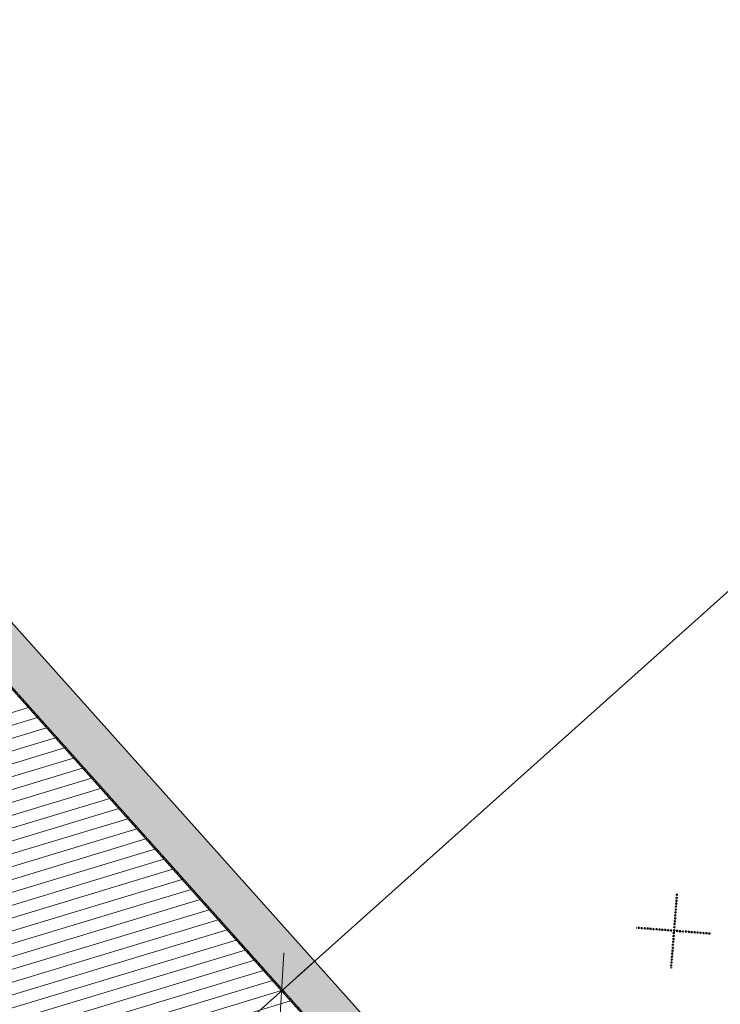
# Model space of a CAD drawing. Header units: centimetres. Extents: x 843425950 to 843478602, y 588811213 to 588851397.
# Tile 30 of 89: x 843445085 to 843445902, y 588829774 to 588830921. Entities that reach past the tile are written whole.
import ezdxf

# ---------------------------------------------------------------- set-up
doc = ezdxf.new("R2010")
doc.units = ezdxf.units.CM
doc.header["$MEASUREMENT"] = 0
doc.linetypes.add('3', pattern=[1, 0.5, -0.5])
doc.layers.get('0').update_dxf_attribs({"lineweight": 5})
for name, color, linetype, lineweight in [('0-hatch', 8, 'Continuous', 5), ('0-LINIA CIENKA', 8, 'Continuous', 9), ('0-LINIA ŚREDNIA', 2, 'Continuous', 30), ('wymiarowanie', 123, 'Continuous', 5)]:
    doc.layers.add(name, color=color, linetype=linetype, lineweight=lineweight)
doc.layers.add('granica działki', color=7, linetype='3', lineweight=50, true_color=0xeb0000)
doc.styles.get("Standard").update_dxf_attribs({"font": 'ARIAL.TTF'})
doc.dimstyles.new('1-100 do zagospod', dxfattribs={"dimscale": 0, "dimtxt": 75, "dimasz": 25, "dimexe": 3, "dimexo": 7, "dimgap": 25, "dimtad": 1, "dimlfac": 0.01, "dimrnd": 0.01, "dimzin": 9, "dimdsep": 46, "dimtxsty": 'Standard', "dimblk1": 'new', "dimblk2": 'new', "dimsah": 1, "dimcen": 12, "dimdle": 20, "dimse1": 1, "dimse2": 1, "dimclrd": 256, "dimclre": 3, "dimclrt": 256, "dimadec": 0, "dimazin": 0, "dimtfac": 15, "dimtix": 1, "dimtmove": 1, "dimatfit": 3, "dimldrblk": 'new', "dimfxl": 1, "dimtfill": 1, "dimtfillclr": 7, "dimtolj": 1, "dimtzin": 5, "dimlwd": -1, "dimarcsym": 0})
picture_1 = doc.add_image_def('image1.jpg', size_in_pixel=(6614, 4677))

# ---------------------------------------------------------------- blocks, each defined once
blk = doc.blocks.new('_Oblique')
at = {"color": 0, "linetype": 'ByBlock', "lineweight": -2}
blk.add_line((-0.5, -0.5), (0.5, 0.5), dxfattribs=at)
blk = doc.blocks.new('My oblique')
at = {"xscale": 2.5, "yscale": 2.5, "zscale": 2.5, "rotation": 180}
blk.add_blockref('_Oblique', (139.09, 225.958), dxfattribs=at)
blk = doc.blocks.new('new')
at = {"ltscale": 0.1}
for p, q in [((0, -3.392), (0, 3.392)), ((-1.87, 0), (1.87, 0))]:
    blk.add_line(p, q, dxfattribs=at)
blk.add_blockref('My oblique', (-139.09, -225.958), dxfattribs=at)
blk = doc.blocks.new('*D1817')
at = {"layer": 'Defpoints', "color": 0}
for p in [(843446592.1, 588830864.9), (843446592.1, 588830864.8), (843445365, 588829817.8)]:
    blk.add_point(p, dxfattribs=at)
at = {"layer": 'wymiarowanie'}
blk.add_line((843445408.8, 588829806.5), (843446573.4, 588830848.2), dxfattribs=at)
at = {"layer": 'wymiarowanie', "linetype": 'ByBlock', "xscale": 25, "yscale": 25, "zscale": 25}
for p, rotation in [((843446592.1, 588830864.9), 41.81120468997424), ((843445390.1, 588829789.8), 221.8112046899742)]:
    blk.add_blockref('new', p, dxfattribs=dict(at, rotation=rotation))
at = {"layer": 'wymiarowanie', "lineweight": 5, "insert": (843446033.3, 588830280.2), "char_height": 75, "attachment_point": 5, "rotation": 221.8112, "bg_fill": 3, "box_fill_scale": 1.25, "bg_fill_color": 256, "bg_fill_true_color": 13158600, "bg_fill_transparency": 0}
blk.add_mtext('\\A1;16.13', dxfattribs=at)
blk = doc.blocks.new('*D1818')
at = {"layer": 'Defpoints', "color": 0}
for p in [(843445365, 588829817.8), (843445390.1, 588829789.8), (843444894.8, 588829397.2)]:
    blk.add_point(p, dxfattribs=at)
at = {"layer": 'wymiarowanie'}
blk.add_line((843444938.5, 588829385.8), (843445371.5, 588829773.1), dxfattribs=at)
at = {"layer": 'wymiarowanie', "linetype": 'ByBlock', "xscale": 25, "yscale": 25, "zscale": 25}
for p, rotation in [((843445390.1, 588829789.8), 41.81120468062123), ((843444919.9, 588829369.2), 221.8112046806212)]:
    blk.add_blockref('new', p, dxfattribs=dict(at, rotation=rotation))
at = {"layer": 'wymiarowanie', "lineweight": 5, "insert": (843445197.2, 588829532.3), "char_height": 75, "attachment_point": 5, "rotation": 221.8112, "bg_fill": 3, "box_fill_scale": 1.25, "bg_fill_color": 256, "bg_fill_true_color": 13158600, "bg_fill_transparency": 0}
blk.add_mtext('\\A1;6.31', dxfattribs=at)
blk = doc.blocks.new('G$CA5EE0E49')
at = {"layer": 'granica działki'}
for p, q in [((-90.5, -86.3), (90.5, 86.3)), ((86.3, -90.5), (-86.3, 90.5))]:
    blk.add_line(p, q, dxfattribs=at)
blk = doc.blocks.new('PZT BARSZCZEWO')
at = {"layer": '0-hatch', "color": 63, "linetype": 'Continuous', "lineweight": 5, "transparency": 33554687}
for p, q in [((843445094.876, 588830119.958), (843444431.042, 588829919.393)), ((843445105.415, 588830108.175), (843444441.518, 588829907.591)), ((843445115.953, 588830096.392), (843444451.994, 588829895.789)), ((843445126.492, 588830084.609), (843444462.47, 588829883.988)), ((843445137.03, 588830072.826), (843444472.946, 588829872.186)), ((843445147.568, 588830061.044), (843444483.422, 588829860.384))]:
    blk.add_line(p, q, dxfattribs=at)
at = {"layer": '0-LINIA CIENKA', "lineweight": 5}
blk.add_lwpolyline([(843445857.363, 588831898.62), (843447138.636, 588830466.158), (843445831.184, 588829296.701), (843444519.899, 588830762.833), (843444172.289, 588830452.214), (843441756.964, 588833158.734), (843441638.47, 588833065.138), (843442958.802, 588831577.953), (843445771.803, 588828408.952), (843447895.803, 588830292.952), (843443908.47, 588834857.138), (843443815.334, 588834783.579), (843444335.726, 588834198.473), (843445164.384, 588833239.094), (843445252.824, 588833317.828), (843445759.675, 588832737.738), (843445671.424, 588832658.801), (843446124.527, 588832138.211)], close=True, dxfattribs=at)
at = {"layer": 'wymiarowanie', "linetype": '3', "lineweight": 5}
blk.add_lwpolyline([(843442993.177, 588832209.296), (843444256.884, 588830796.54), (843444387.411, 588830913.287), (843445832.422, 588829297.766), (843446610.066, 588829993.334), (843446430.939, 588830193.682), (843446847.635, 588830566.397), (843445745.586, 588831798.591), (843445697.882, 588831755.922), (843445714.58, 588831737.255), (843445345.114, 588831406.785), (843444987.013, 588831807.141), (843445127.926, 588831933.181), (843444871.922, 588832219.396), (843444818.225, 588832171.367), (843444824.785, 588832164.034), (843444737.613, 588832086.062), (843443901.036, 588833021.331)], close=True, dxfattribs=at)
at = {"layer": '0-LINIA CIENKA', "lineweight": 5, "xscale": 0.35, "yscale": 0.35, "zscale": 0.35, "rotation": 41.81120468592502}
blk.add_blockref('G$CA5EE0E49', (843445847.611, 588829859.943), dxfattribs=at)
at = {"layer": 'wymiarowanie', "lineweight": 5, "ltscale": 0.5}
image = blk.add_image(picture_1, insert=(843431362.064, 588824232.532), size_in_units=(21007.289, 14855.018), rotation=0.1058354, dxfattribs=at)
image.dxf.flags = 7
at = {"layer": 'wymiarowanie', "lineweight": 5}
dim = blk.add_aligned_dim(p1=(843444894.768, 588829397.209), p2=(843445365.042, 588829817.848), distance=-37.623, dimstyle='1-100 do zagospod', override={"dimscale": 1, "dimtxsty": 'Standard', "dimldrblk": 'new'}, dxfattribs=at)
dim.commit()
dim.dimension.update_dxf_attribs({"geometry": '*D1818', "text_midpoint": (843445197.2, 588829532.292)})
at = {"layer": '0-hatch', "color": 63, "linetype": 'Continuous', "lineweight": 5, "transparency": 33554687}
for p, q in [((843445158.107, 588830049.261), (843444493.898, 588829848.583)), ((843445168.645, 588830037.478), (843444504.374, 588829836.781)), ((843445179.183, 588830025.695), (843444514.85, 588829824.979)), ((843445189.722, 588830013.912), (843444525.326, 588829813.177)), ((843445200.26, 588830002.129), (843444535.802, 588829801.376)), ((843445210.799, 588829990.347), (843444546.278, 588829789.574)), ((843445221.337, 588829978.564), (843444556.753, 588829777.772)), ((843445231.875, 588829966.781), (843444567.229, 588829765.971)), ((843445242.414, 588829954.998), (843444577.705, 588829754.169)), ((843445252.952, 588829943.215), (843444588.181, 588829742.367)), ((843445263.491, 588829931.432), (843444598.657, 588829730.565)), ((843445274.029, 588829919.649), (843444609.133, 588829718.764)), ((843445284.567, 588829907.867), (843444619.609, 588829706.962)), ((843445295.106, 588829896.084), (843444630.085, 588829695.16)), ((843445305.644, 588829884.301), (843444640.561, 588829683.358)), ((843445316.183, 588829872.518), (843444651.037, 588829671.557)), ((843445326.721, 588829860.735), (843444661.513, 588829659.755))]:
    blk.add_line(p, q, dxfattribs=at)
at = {"layer": 'wymiarowanie', "lineweight": 5}
dim = blk.add_linear_dim(base=(843446592.067, 588830864.891), p1=(843445365.042, 588829817.848), p2=(843446592.107, 588830864.847), angle=221.811205, dimstyle='1-100 do zagospod', override={"dimscale": 1, "dimtxsty": 'Standard', "dimldrblk": 'new'}, dxfattribs=at)
dim.commit()
dim.dimension.update_dxf_attribs({"geometry": '*D1817', "text_midpoint": (843446033.309, 588830280.154)})
at = {"layer": 'wymiarowanie', "lineweight": 5, "ltscale": 0.5, "transparency": 33554687}
h = blk.add_hatch(color=0, dxfattribs=at)
h.dxf.hatch_style = 1
h.paths.add_polyline_path([(843445832.354, 588829297.705), (843446610.066, 588829993.334), (843446430.86, 588830193.611), (843446847.635, 588830566.397), (843445745.582, 588831798.595), (843445697.88, 588831755.927), (843445714.58, 588831737.255), (843445345.114, 588831406.785), (843444987.058, 588831807.182), (843445127.926, 588831933.182), (843444878.481, 588832212.063), (843444824.785, 588832164.034), (843444824.785, 588832164.034), (843444737.612, 588832086.062), (843443901.036, 588833021.331), (843442993.177, 588832209.296), (843444256.884, 588830796.54), (843444387.411, 588830913.287)])
h.paths.add_polyline_path([(843445836.289, 588829368.308), (843446539.458, 588829997.261), (843446360.252, 588830197.538), (843446777.035, 588830570.332), (843445758.347, 588831709.32), (843445341.176, 588831336.18), (843444916.461, 588831811.119), (843445057.325, 588831937.115), (843444874.547, 588832141.461), (843444858.119, 588832126.767), (843444733.679, 588832015.461), (843443897.103, 588832950.73), (843443063.78, 588832205.363), (843444260.817, 588830867.14), (843444391.346, 588830983.889)], flags=16)
at = {"layer": '0-hatch', "color": 63, "linetype": 'Continuous', "lineweight": 5, "transparency": 33554687}
for p, q in [((843445337.259, 588829848.952), (843444671.989, 588829647.953)), ((843445347.798, 588829837.169), (843444682.465, 588829636.152)), ((843445358.336, 588829825.387), (843444692.941, 588829624.35)), ((843445368.875, 588829813.604), (843444703.417, 588829612.548)), ((843445379.413, 588829801.821), (843444713.892, 588829600.746)), ((843445389.951, 588829790.038), (843444724.368, 588829588.945)), ((843445400.49, 588829778.255), (843444734.844, 588829577.143))]:
    blk.add_line(p, q, dxfattribs=at)
at = {"layer": '0-LINIA ŚREDNIA', "lineweight": 5}
for points in [[(843445832.354, 588829297.705), (843446610.066, 588829993.334), (843446430.86, 588830193.611), (843446847.635, 588830566.397), (843445745.582, 588831798.595), (843445697.88, 588831755.927), (843445714.58, 588831737.255), (843445345.114, 588831406.785), (843444987.058, 588831807.182), (843445127.926, 588831933.182), (843444878.481, 588832212.063), (843444824.785, 588832164.034), (843444824.785, 588832164.034), (843444737.612, 588832086.062), (843443901.036, 588833021.331), (843442993.177, 588832209.296), (843444256.884, 588830796.54), (843444387.411, 588830913.287)], [(843445836.289, 588829368.308), (843446539.458, 588829997.261), (843446360.252, 588830197.538), (843446777.035, 588830570.332), (843445758.347, 588831709.32), (843445341.176, 588831336.18), (843444916.461, 588831811.119), (843445057.325, 588831937.115), (843444874.547, 588832141.461), (843444858.119, 588832126.767), (843444733.679, 588832015.461), (843443897.103, 588832950.73), (843443063.78, 588832205.363), (843444260.817, 588830867.14), (843444391.346, 588830983.889)]]:
    blk.add_lwpolyline(points, close=True, dxfattribs=at)

msp = doc.modelspace()

# ---------------------------------------------------------------- block references
msp.add_blockref('PZT BARSZCZEWO', (0, 0))

doc.saveas('drawing.dxf')
